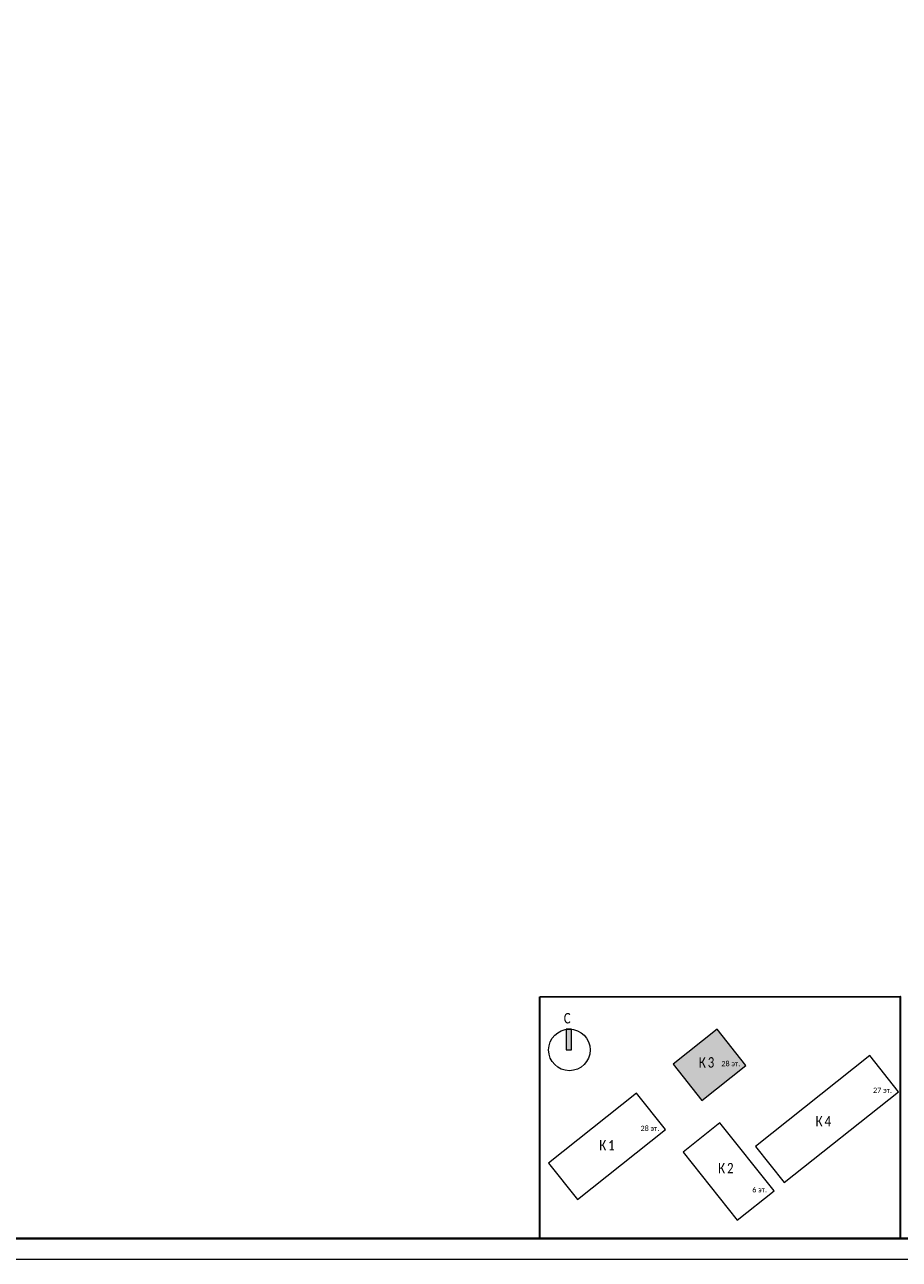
# Model space of a CAD drawing. Header units: millimetres. Extents: x -195178 to 1761886, y 140622 to 301105.
# Tile 125 of 131: x 1549947 to 1570979, y 182305 to 212005. Entities that reach past the tile are written whole.
import ezdxf

# ---------------------------------------------------------------- set-up
doc = ezdxf.new("R2010")
doc.units = ezdxf.units.MM
doc.layers.get('Defpoints').update_dxf_attribs({"color": 252})
doc.layers.add('0_S_Grey_01', color=9, linetype='Continuous', lineweight=5, true_color=0x808080)
doc.layers.add('Типовые аннотации', color=252, linetype='Continuous', lineweight=5)
doc.layers.add('формат', color=250, linetype='Continuous')
doc.styles.add('Arial', font='arial.ttf', dxfattribs={"width": 0.9, "height": 699.9999999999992})
doc.styles.add('Calibri Light_10', font='calibril.ttf', dxfattribs={"height": 1})
doc.styles.add('Calibri Light_9', font='isocpeur.ttf', dxfattribs={"width": 0.8, "height": 2})

# ---------------------------------------------------------------- blocks, each defined once
blk = doc.blocks.new('*U57')
at = {"color": 0, "lineweight": 0}
blk.add_lwpolyline([(-841, 3.464264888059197e-14), (6.661338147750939e-14, 6.661338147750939e-14), (-1.377945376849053e-14, 594.0000000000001), (-841.0000000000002, 594.0000000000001)], close=True, dxfattribs=at)
at = {"lineweight": 40}
blk.add_lwpolyline([(-821, 5.000000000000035), (-4.999999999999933, 5.000000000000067), (-5.000000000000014, 589.0000000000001), (-821.0000000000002, 589.0000000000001)], close=True, dxfattribs=at)
at = {"style": 'Arial', "width": 0.9, "flags": 8}
blk.add_attdef('FORMAT', (-36.87188609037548, 1.257088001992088), '', height=2.8, dxfattribs=at)
blk = doc.blocks.new('0_AS_SLK8_BUG_2000 - 0_AS_SLK8_BUG_2000-4765957-Надземная часть_ Корпус 3_ План 1 этажа на отм_-1_640')
at = {"layer": 'Типовые аннотации'}
blk.add_hatch(color=256, dxfattribs=at).paths.add_polyline_path([(-64.89341031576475, 34.73339586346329), (-65.89341031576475, 34.73339586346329), (-65.89341031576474, 38.73339586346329), (-64.89341031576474, 38.73339586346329)])
at = {"layer": 'Типовые аннотации', "true_color": 0xc0c0c0}
blk.add_hatch(color=9, dxfattribs=at).paths.add_polyline_path([(-31.32252260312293, 31.77071233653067), (-39.81073791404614, 25.012554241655), (-45.35429616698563, 31.97523776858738), (-36.8660808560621, 38.73339586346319)])
at = {"layer": '0_S_Grey_01'}
for p, q in [((-36.8660808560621, 38.73339586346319), (-45.35429616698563, 31.97523776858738)), ((-31.32252260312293, 31.77071233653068), (-36.8660808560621, 38.73339586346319)), ((-7.517170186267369, 33.65954697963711), (-29.50047435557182, 16.15685182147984)), ((-1.973611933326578, 26.69686345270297), (-7.517170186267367, 33.65954697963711)), ((-45.35429616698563, 31.97523776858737), (-39.81073791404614, 25.012554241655)), ((-39.81073791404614, 25.012554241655), (-31.32252260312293, 31.77071233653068)), ((-52.35609507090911, 26.40053658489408), (-69.29341031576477, 12.91536332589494)), ((-46.8125368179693, 19.4378530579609), (-52.35609507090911, 26.40053658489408)), ((-23.95691610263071, 9.194168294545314), (-1.973611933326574, 26.69686345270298)), ((-63.7498520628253, 5.952679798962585), (-46.8125368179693, 19.4378530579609)), ((-36.33025549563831, 20.72135777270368), (-43.4102876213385, 15.08436876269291)), ((-25.91272608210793, 7.636989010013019), (-36.33025549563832, 20.72135777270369)), ((-43.4102876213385, 15.08436876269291), (-32.99275820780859, 2.000000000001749)), ((-29.50047435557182, 16.15685182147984), (-23.95691610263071, 9.194168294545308)), ((-69.29341031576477, 12.91536332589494), (-63.7498520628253, 5.952679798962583)), ((-32.9927582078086, 2.000000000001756), (-25.91272608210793, 7.63698901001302))]:
    blk.add_line(p, q, dxfattribs=at)
at = {"layer": 'Типовые аннотации'}
for p, q in [((-64.89341031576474, 38.73339586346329), (-65.89341031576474, 38.73339586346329)), ((-65.89341031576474, 38.73339586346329), (-65.89341031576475, 34.73339586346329)), ((-64.89341031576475, 34.73339586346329), (-64.89341031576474, 38.73339586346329)), ((-36.8660808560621, 38.73339586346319), (-45.35429616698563, 31.97523776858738)), ((-31.32252260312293, 31.77071233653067), (-36.8660808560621, 38.73339586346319)), ((-65.89341031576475, 34.73339586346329), (-64.89341031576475, 34.73339586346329)), ((-45.35429616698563, 31.97523776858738), (-39.81073791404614, 25.012554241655)), ((-39.81073791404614, 25.012554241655), (-31.32252260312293, 31.77071233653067))]:
    blk.add_line(p, q, dxfattribs=at)
blk.add_circle((-65.29341031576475, 34.73339586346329), 3.999999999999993, dxfattribs=at)
at = {"layer": 'Типовые аннотации', "attachment_point": 1}
for s, insert, char_height, width, style in [('\\fCalibri Light|b0|i0|c204|p34|;C', (-66.37824129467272, 41.84007573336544), 2, 2.0843875, 'Calibri Light_9'), ('\\fCalibri Light|b0|i0|c204|p34|;К', (-40.39984909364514, 33.33828071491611), 2, 2.0843875, 'Calibri Light_9'), ('\\fCalibri Light|b0|i0|c204|p34|;3', (-38.68005742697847, 33.33828071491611), 2, 1.92405, 'Calibri Light_9'), ('28 ', (-36.04619677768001, 32.60764187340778), 1, 2.32489375, 'Calibri Light_10'), ('эт', (-34.12796761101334, 32.60764187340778), 1, 1.603375, 'Calibri Light_10'), ('\\fCalibri Light|b0|i0|c204|p34|;.', (-32.80505094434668, 32.60764187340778), 1, 0.4810124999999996, 'Calibri Light_10')]:
    blk.add_mtext(s, dxfattribs=dict(at, insert=insert, char_height=char_height, width=width, style=style))
at = {"layer": 'Типовые аннотации', "color": 8, "true_color": 0x808080, "attachment_point": 1}
for s, insert, char_height, width, style in [('\\fCalibri Light|b0|i0|c204|p34|;К', (-40.39984909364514, 33.33828071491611), 2, 2.0843875, 'Calibri Light_9'), ('\\fCalibri Light|b0|i0|c204|p34|;3', (-38.68005742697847, 33.33828071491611), 2, 1.92405, 'Calibri Light_9'), ('28 ', (-36.04619677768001, 32.60764187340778), 1, 2.32489375, 'Calibri Light_10'), ('эт', (-34.12796761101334, 32.60764187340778), 1, 1.603375, 'Calibri Light_10'), ('\\fCalibri Light|b0|i0|c204|p34|;.', (-32.80505094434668, 32.60764187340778), 1, 0.4810124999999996, 'Calibri Light_10'), ('27 ', (-6.864468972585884, 27.4772806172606), 1, 2.32489375, 'Calibri Light_10'), ('эт', (-4.946239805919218, 27.4772806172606), 1, 1.603375, 'Calibri Light_10'), ('\\fCalibri Light|b0|i0|c204|p34|;.', (-3.623323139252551, 27.4772806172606), 1, 0.4810124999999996, 'Calibri Light_10'), ('\\fCalibri Light|b0|i0|c204|p34|;К', (-17.92569001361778, 22.00657472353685), 2, 2.0843875, 'Calibri Light_9'), ('\\fCalibri Light|b0|i0|c204|p34|;4', (-16.20589834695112, 22.00657472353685), 2, 1.92405, 'Calibri Light_9'), ('28 ', (-51.60674181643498, 20.15287817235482), 1, 2.32489375, 'Calibri Light_10'), ('эт', (-49.68851264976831, 20.15287817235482), 1, 1.603375, 'Calibri Light_10'), ('\\fCalibri Light|b0|i0|c204|p34|;.', (-48.36559598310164, 20.15287817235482), 1, 0.4810124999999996, 'Calibri Light_10'), ('\\fCalibri Light|b0|i0|c204|p34|;К', (-59.55569245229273, 17.38921328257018), 2, 2.0843875, 'Calibri Light_9'), ('\\fCalibri Light|b0|i0|c204|p34|;1', (-57.83590078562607, 17.38921328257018), 2, 1.92405, 'Calibri Light_9'), ('\\fCalibri Light|b0|i0|c204|p34|;К', (-36.69054182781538, 12.9809562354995), 2, 2.0843875, 'Calibri Light_9'), ('\\fCalibri Light|b0|i0|c204|p34|;2', (-34.97075016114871, 12.9809562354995), 2, 1.92405, 'Calibri Light_9'), ('6 ', (-30.11289359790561, 8.335616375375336), 1, 1.36286875, 'Calibri Light_10'), ('эт', (-28.98841443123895, 8.335616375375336), 1, 1.603375, 'Calibri Light_10'), ('\\fCalibri Light|b0|i0|c204|p34|;.', (-27.66549776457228, 8.335616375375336), 1, 0.4810125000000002, 'Calibri Light_10')]:
    blk.add_mtext(s, dxfattribs=dict(at, insert=insert, char_height=char_height, width=width, style=style))

msp = doc.modelspace()

# ---------------------------------------------------------------- linework, layer by layer
at = {"layer": 'Defpoints', "color": 3, "lineweight": 30}
msp.add_lwpolyline([(1562334.240143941, 188615.784122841), (1570997.240143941, 188626.784122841), (1570997.240143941, 182804.784122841), (1562334.240143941, 182793.784122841)], close=True, dxfattribs=at)

# ---------------------------------------------------------------- block references
at = {"layer": 'Типовые аннотации', "xscale": 125, "yscale": 125, "zscale": 125}
msp.add_blockref('0_AS_SLK8_BUG_2000 - 0_AS_SLK8_BUG_2000-4765957-Надземная часть_ Корпус 3_ План 1 этажа на отм_-1_640', (1571206.720109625, 182999.3601261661), dxfattribs=at)
at = {"layer": 'формат', "xscale": 100, "yscale": 100, "zscale": 100}
msp.add_blockref('*U57', (1589997.240143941, 182304.784122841), dxfattribs=at)

doc.saveas('drawing.dxf')
